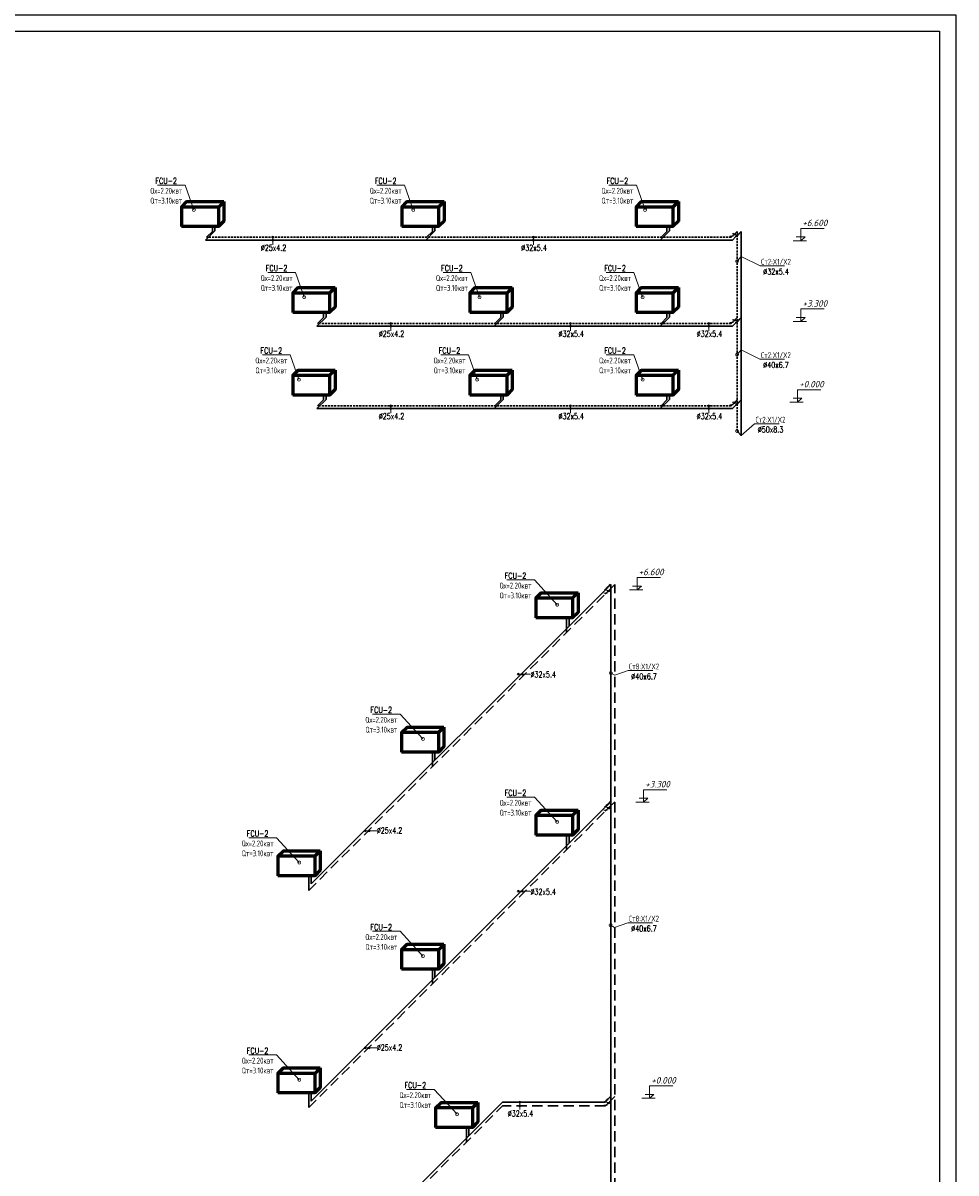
# Model space of a CAD drawing. Header units: inches. Extents: x 8001 to 766003, y -84601 to 563258.
# Tile 48 of 169: x 260747 to 289106, y 232368 to 267323. Entities that reach past the tile are written whole.
import ezdxf
from ezdxf import colors
from ezdxf.entities.mleader import LeaderData, LeaderLine
from ezdxf.enums import TextEntityAlignment as Align
from ezdxf.math import Vec2, Vec3

# ---------------------------------------------------------------- set-up
doc = ezdxf.new("R2010")
doc.units = ezdxf.units.IN
doc.header["$MEASUREMENT"] = 0
doc.linetypes.add('CONTINOUS', pattern=[0])
doc.linetypes.add('HIDDEN', pattern=[9.525, 6.35, -3.175])
for name, color, linetype, lineweight in [('Fancoil', 4, 'Continuous', 60), ('SGM-M-400-TEXT', 140, 'CONTINOUS', 20), ('SGM-M-500-11-HI-TEXT', 11, 'CONTINOUS', 20), ('SGM-M-500-9-HI-EQM', 150, 'CONTINOUS', 20), ('SGM-M-700-5-HVAC-WS-CWS-FCU', 32, 'CONTINOUS', 30), ('SGM-M-700-6-HVAC-WS-CWR-FCU', 141, 'HIDDEN', 30), ('ОВ', 250, 'Continuous', 25)]:
    doc.layers.add(name, color=color, linetype=linetype, lineweight=lineweight)
doc.styles.add('ISOPEUR', font='isocpeui.ttf')
doc.styles.add('SGM_MKN', font='romans.shx', dxfattribs={"width": 0.65, "height": 100})

# ---------------------------------------------------------------- blocks, each defined once
blk = doc.blocks.new('flaid 54512')
at = {"layer": 'ОВ', "color": 0, "lineweight": 60}
blk.add_lwpolyline([(1359433, -675694), (1359267, -675861), (1358146, -675861), (1358312, -675694)], close=True, dxfattribs=at)
for points in [[(1358146, -675861), (1358146, -676454)], [(1359267, -675861), (1359267, -676454)], [(1359433, -675694), (1359433, -676287)], [(1359433, -676287), (1359433, -676287), (1359267, -676454), (1358146, -676454)]]:
    blk.add_lwpolyline(points, dxfattribs=at)
blk = doc.blocks.new('_DotSmall')
at = {"color": 0, "linetype": 'ByBlock', "const_width": 0.5}
blk.add_lwpolyline([(-0.0625, 0, 1), (0.0625, 0, 1)], format="xyb", close=True, dxfattribs=at)
blk = doc.blocks.new('*U67')
at = {"color": 0, "linetype": 'ByBlock', "lineweight": 18}
for points in [[(863, 200), (1313, 200), (1088, 0), (1088, 633), (2267, 633)], [(700, 0), (1374, 0)]]:
    blk.add_lwpolyline(points, dxfattribs=at)
at = {"color": 0, "linetype": 'ByBlock', "lineweight": 5, "style": 'ISOPEUR'}
blk.add_attdef('LEVEL', text='', height=250, dxfattribs=at).set_placement((1678, 816), align=Align.MIDDLE_CENTER)

msp = doc.modelspace()

# ---------------------------------------------------------------- linework, layer by layer
for points in [[(189105.77, 267572.808), (289105.77, 267572.808), (289105.77, 198172.808), (189105.77, 198172.808)], [(191105.77, 267072.808), (288605.77, 267072.808), (288605.77, 198672.808), (191105.77, 198672.808)]]:
    msp.add_lwpolyline(points, close=True)
at = {"layer": 'SGM-M-500-11-HI-TEXT', "color": 5, "ltscale": 30}
for p, q in [((268343.328, 260582.368), (268343.328, 260809.647)), ((276259.138, 260582.368), (276259.138, 260809.647)), ((271928.394, 257964.879), (271928.394, 258192.159)), ((277391.155, 257964.944), (277391.155, 258192.223)), ((281592.707, 257964.944), (281592.707, 258192.223)), ((271928.411, 255459.947), (271928.411, 255687.226)), ((277391.171, 255460.011), (277391.171, 255687.29)), ((281592.724, 255459.058), (281592.724, 255686.337)), ((276153.166, 247533.119, 40), (275796.853, 247533.119, 40)), ((271502.252, 242771.408), (271145.939, 242771.408)), ((276153.166, 240931.289, 40), (275796.853, 240931.289, 40)), ((271502.252, 236169.578), (271145.939, 236169.578)), ((275848.748, 234297.026), (275848.748, 234524.305))]:
    msp.add_line(p, q, dxfattribs=at)
for centre in [(268343.328, 260809.647), (276259.138, 260809.647), (268343.328, 260724.797), (276259.138, 260724.797), (271928.394, 258192.159), (271928.394, 258107.308), (277391.155, 258192.223), (277391.155, 258107.372), (281592.707, 258192.223), (281592.707, 258107.372), (271928.411, 255687.226), (271928.411, 255602.375), (277391.171, 255687.29), (277391.171, 255602.439), (281592.724, 255686.337), (281592.724, 255601.486), (275796.853, 247533.119, 40), (275921.255, 247533.119, 40), (271145.939, 242771.408), (271270.34, 242771.408), (275796.853, 240931.289, 40), (275921.255, 240931.289, 40), (271145.939, 236169.578), (271270.34, 236169.578), (275848.748, 234524.305), (275848.748, 234406.461)]:
    msp.add_circle(centre, 30, dxfattribs=at)
at = {"layer": 'SGM-M-500-9-HI-EQM', "ltscale": 30}
for p, q in [((282229.594, 260839.375), (282333.594, 260839.375)), ((282269.594, 260839.375), (282341.192, 260878.973)), ((282412.79, 260918.571), (282308.79, 260918.571)), ((282340.103, 260929.885), (282317.476, 260907.257)), ((282333.594, 260839.375), (282341.192, 260878.973)), ((282338.836, 260866.694), (282397.351, 260883.534)), ((282341.192, 260878.973), (282412.79, 260918.571)), ((282341.192, 260878.973), (282348.79, 260918.571)), ((282399.707, 260895.813), (282341.192, 260878.973)), ((282393.996, 260839.375), (282537.191, 260918.571)), ((282457.996, 260839.375), (282393.996, 260839.375)), ((282397.351, 260883.534), (282399.707, 260895.813)), ((282398.529, 260889.673), (282418.034, 260895.286)), ((282416.149, 260885.463), (282419.919, 260905.109)), ((282473.191, 260918.571), (282457.996, 260839.375)), ((282537.191, 260918.571), (282473.191, 260918.571)), ((282229.594, 258221.862), (282333.594, 258221.862)), ((282269.594, 258221.862), (282341.192, 258261.46)), ((282412.79, 258301.058), (282308.79, 258301.058)), ((282340.103, 258312.372), (282317.476, 258289.745)), ((282333.594, 258221.862), (282341.192, 258261.46)), ((282338.836, 258249.182), (282397.351, 258266.021)), ((282341.192, 258261.46), (282412.79, 258301.058)), ((282341.192, 258261.46), (282348.79, 258301.058)), ((282399.707, 258278.3), (282341.192, 258261.46)), ((282393.996, 258221.862), (282537.191, 258301.058)), ((282457.996, 258221.862), (282393.996, 258221.862)), ((282397.351, 258266.021), (282399.707, 258278.3)), ((282398.529, 258272.16), (282418.034, 258277.774)), ((282416.149, 258267.951), (282419.919, 258287.597)), ((282473.191, 258301.058), (282457.996, 258221.862)), ((282537.191, 258301.058), (282473.191, 258301.058)), ((282229.594, 255716.93), (282333.594, 255716.93)), ((282269.594, 255716.93), (282341.192, 255756.528)), ((282412.79, 255796.126), (282308.79, 255796.126)), ((282340.103, 255807.439), (282317.476, 255784.812)), ((282333.594, 255716.93), (282341.192, 255756.528)), ((282338.836, 255744.249), (282397.351, 255761.088)), ((282341.192, 255756.528), (282412.79, 255796.126)), ((282341.192, 255756.528), (282348.79, 255796.126)), ((282399.707, 255773.367), (282341.192, 255756.528)), ((282393.996, 255716.93), (282537.191, 255796.126)), ((282457.996, 255716.93), (282393.996, 255716.93)), ((282397.351, 255761.088), (282399.707, 255773.367)), ((282398.529, 255767.228), (282418.034, 255772.841)), ((282416.149, 255763.018), (282419.919, 255782.664)), ((282473.191, 255796.126), (282457.996, 255716.93)), ((282537.191, 255796.126), (282473.191, 255796.126)), ((278402.244, 249997.262), (278506.244, 249997.262)), ((278420.286, 250106.613), (278563.482, 250185.809)), ((278484.286, 250106.613), (278420.286, 250106.613)), ((278442.244, 249997.262), (278513.842, 250036.86)), ((278585.44, 250076.458), (278481.44, 250076.458)), ((278499.482, 250185.809), (278484.286, 250106.613)), ((278512.754, 250087.772), (278490.126, 250065.144)), ((278563.482, 250185.809), (278499.482, 250185.809)), ((278506.244, 249997.262), (278513.842, 250036.86)), ((278511.486, 250024.581), (278570.001, 250041.421)), ((278513.842, 250036.86), (278585.44, 250076.458)), ((278513.842, 250036.86), (278521.44, 250076.458)), ((278572.357, 250053.7), (278513.842, 250036.86)), ((278570.001, 250041.421), (278572.357, 250053.7)), ((278571.179, 250047.56), (278590.684, 250053.173)), ((278402.244, 243395.432), (278506.244, 243395.432)), ((278420.286, 243504.784), (278563.482, 243583.98)), ((278484.286, 243504.784), (278420.286, 243504.784)), ((278442.244, 243395.432), (278513.842, 243435.03)), ((278585.44, 243474.628), (278481.44, 243474.628)), ((278499.482, 243583.98), (278484.286, 243504.784)), ((278512.754, 243485.942), (278490.126, 243463.314)), ((278563.482, 243583.98), (278499.482, 243583.98)), ((278506.244, 243395.432), (278513.842, 243435.03)), ((278511.486, 243422.751), (278570.001, 243439.591)), ((278513.842, 243435.03), (278585.44, 243474.628)), ((278513.842, 243435.03), (278521.44, 243474.628)), ((278572.357, 243451.87), (278513.842, 243435.03)), ((278570.001, 243439.591), (278572.357, 243451.87)), ((278571.179, 243445.73), (278590.684, 243451.343)), ((278420.286, 234543.284), (278563.482, 234622.48)), ((278499.482, 234622.48), (278484.286, 234543.284)), ((278563.482, 234622.48), (278499.482, 234622.48)), ((278402.244, 234433.932), (278506.244, 234433.932)), ((278484.286, 234543.284), (278420.286, 234543.284)), ((278442.244, 234433.932), (278513.842, 234473.53)), ((278585.44, 234513.128), (278481.44, 234513.128)), ((278512.754, 234524.442), (278490.126, 234501.814)), ((278506.244, 234433.932), (278513.842, 234473.53)), ((278511.486, 234461.251), (278570.001, 234478.091)), ((278513.842, 234473.53), (278585.44, 234513.128)), ((278513.842, 234473.53), (278521.44, 234513.128)), ((278572.357, 234490.37), (278513.842, 234473.53)), ((278570.001, 234478.091), (278572.357, 234490.37)), ((278571.179, 234484.23), (278590.684, 234489.843))]:
    msp.add_line(p, q, dxfattribs=at)
for centre in [(282465.594, 260878.973), (282465.594, 258261.46), (282465.594, 255756.528), (278491.884, 250146.211), (278491.884, 243544.382), (278491.884, 234582.882)]:
    msp.add_ellipse(centre, major_axis=(27.029, 11.196), ratio=0.414213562, start_param=1.570796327, end_param=7.853981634, dxfattribs=at)
at = {"layer": 'SGM-M-700-5-HVAC-WS-CWS-FCU', "ltscale": 500}
for p, q in [((266576.612, 261003.575), (266576.612, 261136.966)), ((273269.87, 261003.575), (273269.87, 261136.966)), ((280394.5, 261003.575), (280394.5, 261136.966)), ((266576.612, 261003.575), (266297.814, 260724.783)), ((273269.87, 261003.575), (272992.084, 260725.795)), ((280394.5, 261003.575), (280116.714, 260725.795)), ((282425.996, 260839.375), (282311.51, 260724.89)), ((282575.401, 260988.781), (282505.191, 260918.571)), ((282575.401, 254777.113), (282575.401, 260988.781)), ((282311.51, 260724.89), (266297.814, 260724.783)), ((269957.044, 258386.062), (269678.268, 258107.293)), ((269957.044, 258386.062), (269957.044, 258519.454)), ((275341.137, 258386.062), (275063.351, 258108.282)), ((275341.137, 258386.062), (275341.137, 258519.454)), ((280394.5, 258386.062), (280116.714, 258108.282)), ((280394.5, 258386.062), (280394.5, 258519.454)), ((282575.401, 258371.268), (282505.191, 258301.058)), ((282311.51, 258107.377), (269678.268, 258107.293)), ((282425.996, 258221.862), (282311.51, 258107.377)), ((269957.044, 255881.129), (269678.268, 255602.36)), ((269957.044, 255881.13), (269957.044, 256014.521)), ((275341.137, 255881.129), (275063.351, 255603.349)), ((275341.137, 255881.13), (275341.137, 256014.521)), ((280394.5, 255881.129), (280116.714, 255603.349)), ((280394.5, 255881.13), (280394.5, 256014.521)), ((282575.401, 255866.335), (282505.191, 255796.126)), ((282311.51, 255602.444), (269678.268, 255602.36)), ((282425.996, 255716.93), (282311.51, 255602.444)), ((269506.163, 241155.132), (278461.4, 250106.613)), ((278607.398, 250261.725), (278531.482, 250185.809)), ((278610.497, 228395.137), (278613.665, 250255.458)), ((277344.181, 248993.15), (277344.181, 249243.168)), ((273264.98, 244913.825), (273264.98, 245163.842)), ((278607.398, 243659.895), (278531.482, 243583.98)), ((269506.163, 234553.303), (278461.4, 243504.784)), ((277344.181, 242391.32), (277344.181, 242641.338)), ((269506.163, 241155.132), (269506.163, 241405.178)), ((273264.98, 238311.995), (273264.98, 238562.012)), ((269506.163, 234553.303), (269506.163, 234803.348)), ((278607.398, 234698.395), (278531.482, 234622.48)), ((266461.75, 225667.88, -40), (275322.028, 234524.441, -40)), ((278438.644, 234524.127), (275322.028, 234524.441, -40)), ((278457.8, 234543.284), (278438.644, 234524.127)), ((274299.768, 233505.897, -40), (274299.768, 233755.915, -40))]:
    msp.add_line(p, q, dxfattribs=at)
at = {"layer": 'SGM-M-700-6-HVAC-WS-CWR-FCU', "ltscale": 500}
for p, q in [((266502.467, 260989.43), (266502.467, 261136.966)), ((273195.725, 260989.43), (273195.725, 261136.966)), ((280320.355, 260989.43), (280320.355, 261136.966)), ((266502.467, 260989.429), (266322.668, 260809.634)), ((273195.725, 260989.429), (273016.032, 260809.74)), ((280320.355, 260989.429), (280140.662, 260809.74)), ((282301.594, 260839.375), (282271.959, 260809.74)), ((282450.999, 260988.781), (282380.79, 260918.571)), ((269882.899, 258371.916), (269703.122, 258192.144)), ((269882.899, 258371.917), (269882.899, 258519.453)), ((275266.992, 258371.916), (275087.299, 258192.228)), ((275266.992, 258371.917), (275266.992, 258519.453)), ((280320.355, 258371.916), (280140.662, 258192.228)), ((280320.355, 258371.917), (280320.355, 258519.453)), ((282450.999, 258371.268), (282380.79, 258301.058)), ((282301.594, 258221.862), (282271.959, 258192.228)), ((269882.899, 255866.983), (269703.122, 255687.211)), ((269882.899, 255866.985), (269882.899, 256014.52)), ((275266.992, 255866.983), (275087.299, 255687.295)), ((275266.992, 255866.985), (275266.992, 256014.52)), ((280320.355, 255866.983), (280140.662, 255687.295)), ((280320.355, 255866.985), (280320.355, 256014.52)), ((282450.999, 255866.335), (282380.79, 255796.126)), ((282301.594, 255716.93), (282271.959, 255687.295)), ((278472.992, 249997.262), (278445.538, 249969.808)), ((278731.8, 250255.458), (278552.8, 250076.458)), ((277270.036, 248794.603), (277270.036, 249243.167)), ((273190.835, 244715.278), (273190.835, 245163.841)), ((278731.8, 243653.628), (278552.8, 243474.628)), ((278472.992, 243395.432), (278445.538, 243367.978)), ((277270.036, 242192.774), (277270.036, 242641.337)), ((269432.018, 240956.586), (269432.018, 241405.177)), ((273190.835, 238113.448), (273190.835, 238562.011)), ((269432.018, 234354.756), (269432.018, 234803.347)), ((278731.8, 234692.128), (278552.8, 234513.128)), ((278472.992, 234433.932), (278445.538, 234406.478)), ((274225.623, 233307.351, -40), (274225.623, 233755.914, -40))]:
    msp.add_line(p, q, dxfattribs=at)
at = {"layer": 'SGM-M-700-6-HVAC-WS-CWR-FCU', "ltscale": 10}
for p, q in [((282271.959, 260809.74), (266322.668, 260809.634)), ((282450.999, 254919.733), (282450.999, 260988.781)), ((282271.959, 258192.228), (269703.122, 258192.144)), ((282271.959, 255687.295), (269703.122, 255687.211))]:
    msp.add_line(p, q, dxfattribs=at)
at = {"layer": 'SGM-M-700-6-HVAC-WS-CWR-FCU', "ltscale": 50}
for p, q in [((269432.018, 240956.586), (278445.538, 249969.808)), ((278731.8, 228083.628), (278731.8, 250255.458)), ((269432.018, 234354.756), (278445.538, 243367.978)), ((266387.605, 225469.333, -40), (275325.015, 234406.448, -40)), ((278445.538, 234406.478), (275325.015, 234406.448, -40))]:
    msp.add_line(p, q, dxfattribs=at)

# ---------------------------------------------------------------- block references
at = {"color": 0}
ref = msp.add_blockref('*U67', (283734.548, 260698.399), dxfattribs=dict(at, xscale=0.6000000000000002, yscale=0.6000000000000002, zscale=0.6000000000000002))
ref.add_attrib('LEVEL', '+6.600', dxfattribs={"color": 0, "linetype": 'ByBlock', "lineweight": 5, "height": 200, "style": 'ISOPEUR'}).set_placement((284813.757, 261246.385), align=Align.MIDDLE_CENTER)
ref = msp.add_blockref('*U67', (283734.548, 258251.13), dxfattribs=dict(at, xscale=0.6000000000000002, yscale=0.6000000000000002, zscale=0.6000000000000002))
ref.add_attrib('LEVEL', '+3.300', dxfattribs={"color": 0, "linetype": 'ByBlock', "lineweight": 5, "height": 200, "style": 'ISOPEUR'}).set_placement((284813.757, 258799.116), align=Align.MIDDLE_CENTER)
ref = msp.add_blockref('*U67', (283633.673, 255797.785), dxfattribs=dict(at, xscale=0.6000000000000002, yscale=0.6000000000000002, zscale=0.6000000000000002))
ref.add_attrib('LEVEL', '+0.000', dxfattribs={"color": 0, "linetype": 'ByBlock', "lineweight": 5, "height": 200, "style": 'ISOPEUR'}).set_placement((284712.883, 256345.771), align=Align.MIDDLE_CENTER)
ref = msp.add_blockref('*U67', (278759.268, 250089.128), dxfattribs=dict(at, xscale=0.6000000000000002, yscale=0.6000000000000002, zscale=0.6000000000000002))
ref.add_attrib('LEVEL', '+6.600', dxfattribs={"color": 0, "linetype": 'ByBlock', "lineweight": 5, "height": 200, "style": 'ISOPEUR'}).set_placement((279838.477, 250637.114), align=Align.MIDDLE_CENTER)
ref = msp.add_blockref('*U67', (278954.268, 243638.444), dxfattribs=dict(at, xscale=0.6000000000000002, yscale=0.6000000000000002, zscale=0.6000000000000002))
ref.add_attrib('LEVEL', '+3.300', dxfattribs={"color": 0, "linetype": 'ByBlock', "lineweight": 5, "height": 200, "style": 'ISOPEUR'}).set_placement((280033.477, 244186.43), align=Align.MIDDLE_CENTER)
ref = msp.add_blockref('*U67', (279136.893, 234638.409), dxfattribs=dict(at, xscale=0.6000000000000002, yscale=0.6000000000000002, zscale=0.6000000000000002))
ref.add_attrib('LEVEL', '+0.000', dxfattribs={"color": 0, "linetype": 'ByBlock', "lineweight": 5, "height": 200, "style": 'ISOPEUR'}).set_placement((280216.103, 235186.395), align=Align.MIDDLE_CENTER)
at = {"layer": 'Fancoil', "color": 0, "lineweight": 25}
for p in [(-1092580.903, 937590.621, -40), (-1085887.645, 937590.621, -40), (-1078763.016, 937590.621, -40), (-1089200.472, 934973.108, -40), (-1083816.379, 934973.108, -40), (-1078763.016, 934973.108, -40), (-1089200.472, 932468.176, -40), (-1083816.379, 932468.176, -40), (-1078763.016, 932468.176, -40), (-1081813.334, 925696.823, -40), (-1085892.536, 921617.497, -40), (-1081813.334, 919094.993, -40), (-1089651.352, 917858.832, -40), (-1085892.536, 915015.667, -40), (-1089651.352, 911257.002, -40), (-1084857.747, 910209.57, -80)]:
    msp.add_blockref('flaid 54512', p, dxfattribs=at)

# ---------------------------------------------------------------- texts
at = {"layer": 'SGM-M-500-11-HI-TEXT', "color": 5, "ltscale": 30, "style": 'SGM_MKN', "width": 0.65}
for s, p in [('%%C25x4.2', (267973.479, 260401.93)), ('%%C32x5.4', (275889.289, 260401.93)), ('%%C25x4.2', (271558.545, 257784.442)), ('%%C32x5.4', (277021.306, 257784.506)), ('%%C32x5.4', (281222.859, 257784.506)), ('%%C25x4.2', (271558.562, 255279.509)), ('%%C32x5.4', (277021.323, 255279.573)), ('%%C32x5.4', (281222.875, 255278.62)), ('%%C32x5.4', (276168.352, 247430.191, 40)), ('%%C25x4.2', (271497.922, 242690.945)), ('%%C32x5.4', (276168.352, 240828.361, 40)), ('%%C25x4.2', (271497.922, 236089.115)), ('%%C32x5.4', (275478.9, 234083.595))]:
    msp.add_text(s, height=180, dxfattribs=at).set_placement(p)

# ---------------------------------------------------------------- leaders
at = {"layer": 'SGM-M-400-TEXT', "color": 7, "ltscale": 30, "true_color": 0xffffff}
ml = msp.add_multileader_mtext('Standard', dxfattribs=at)
ml.set_content('\\A1;{\\C255;\\c16777215;FCU-2\\PQх=2.20квт\\PQт=3.10квт}', color=5, style='SGM_MKN')
ml.set_leader_properties(lineweight=18)
ml.set_arrow_properties(name='DOTSMALL')
ml.build(insert=Vec2(0, 0))
ml.multileader.update_dxf_attribs({"text_left_attachment_type": 6, "text_right_attachment_type": 6, "dogleg_length": 0, "arrow_head_size": 180})
ctx = ml.context
ctx.base_point, ctx.char_height, ctx.arrow_head_size, ctx.plane_origin = Vec3(264523.811, 262397.315), 180, 180, Vec3(370894.158, 405437.703)
ctx.left_attachment, ctx.right_attachment, ctx.text_align_type = 6, 6, 1
notes = []
notes.append((ctx, [(1, (1, 1, 0), (265675.526, 262397.315), (-1, 0), 0, [(0, [(265939.193, 261642.148)], 0, [])])]))
ctx.mtext.insert, ctx.mtext.width, ctx.mtext.defined_height, ctx.mtext.alignment, ctx.mtext.flow_direction = Vec3(265099.669, 262613.315), 830.20237, 239.92, 2, 5
ml = msp.add_multileader_mtext('Standard', dxfattribs=at)
ml.set_content('\\A1;{\\C255;\\c16777215;FCU-2\\PQх=2.20квт\\PQт=3.10квт}', color=5, style='SGM_MKN')
ml.set_leader_properties(lineweight=18)
ml.set_arrow_properties(name='DOTSMALL')
ml.build(insert=Vec2(0, 0))
ml.multileader.update_dxf_attribs({"text_left_attachment_type": 6, "text_right_attachment_type": 6, "dogleg_length": 0, "arrow_head_size": 180})
ctx = ml.context
ctx.base_point, ctx.char_height, ctx.arrow_head_size, ctx.plane_origin = Vec3(271194.238, 262397.315), 180, 180, Vec3(377564.585, 405437.703)
ctx.left_attachment, ctx.right_attachment, ctx.text_align_type = 6, 6, 1
notes.append((ctx, [(1, (1, 1, 0), (272345.953, 262397.315), (-1, 0), 0, [(0, [(272609.62, 261642.148)], 0, [])])]))
ctx.mtext.insert, ctx.mtext.width, ctx.mtext.defined_height, ctx.mtext.alignment, ctx.mtext.flow_direction = Vec3(271770.095, 262613.315), 830.20237, 239.92, 2, 5
ml = msp.add_multileader_mtext('Standard', dxfattribs=at)
ml.set_content('\\A1;{\\C255;\\c16777215;FCU-2\\PQх=2.20квт\\PQт=3.10квт}', color=5, style='SGM_MKN')
ml.set_leader_properties(lineweight=18)
ml.set_arrow_properties(name='DOTSMALL')
ml.build(insert=Vec2(0, 0))
ml.multileader.update_dxf_attribs({"text_left_attachment_type": 6, "text_right_attachment_type": 6, "dogleg_length": 0, "arrow_head_size": 180})
ctx = ml.context
ctx.base_point, ctx.char_height, ctx.arrow_head_size, ctx.plane_origin = Vec3(278239.001, 262397.315), 180, 180, Vec3(384609.348, 405437.703)
ctx.left_attachment, ctx.right_attachment, ctx.text_align_type = 6, 6, 1
notes.append((ctx, [(1, (1, 1, 0), (279390.715, 262397.315), (-1, 0), 0, [(0, [(279654.383, 261642.148)], 0, [])])]))
ctx.mtext.insert, ctx.mtext.width, ctx.mtext.defined_height, ctx.mtext.alignment, ctx.mtext.flow_direction = Vec3(278814.858, 262613.315), 830.20237, 239.92, 2, 5
at = {"layer": 'SGM-M-400-TEXT', "color": 5, "ltscale": 30}
ml = msp.add_multileader_mtext('Standard', dxfattribs=at)
ml.set_content('\\A1;Ст2:X1/X2\\PØ32x5.4', color=5, style='SGM_MKN')
ml.set_leader_properties(lineweight=18)
ml.set_arrow_properties(name='DOTSMALL')
ml.build(insert=Vec2(0, 0))
ml.multileader.update_dxf_attribs({"text_left_attachment_type": 6, "text_right_attachment_type": 6, "dogleg_length": 0, "arrow_head_size": 180})
ctx = ml.context
ctx.base_point, ctx.char_height, ctx.arrow_head_size, ctx.plane_origin = Vec3(283148.81, 259939.563, 40), 180, 180, Vec3(178557.768, 393967.07, 40)
ctx.left_attachment, ctx.right_attachment, ctx.text_align_type = 6, 6, 1
notes.append((ctx, [(0, (1, 1, 0), (283148.81, 259939.563, 40), (1, 0), 0, [(2, [(282453.805, 260081.602, 40), (282578.207, 260221.289, 40)], 0, [])])]))
ctx.mtext.insert, ctx.mtext.width, ctx.mtext.alignment, ctx.mtext.flow_direction = Vec3(283635.524, 260155.563, 40), 1161.58989, 2, 5
at = {"layer": 'SGM-M-400-TEXT', "color": 7, "ltscale": 30, "true_color": 0xffffff}
ml = msp.add_multileader_mtext('Standard', dxfattribs=at)
ml.set_content('\\A1;{\\C255;\\c16777215;FCU-2\\PQх=2.20квт\\PQт=3.10квт}', color=5, style='SGM_MKN')
ml.set_leader_properties(lineweight=18)
ml.set_arrow_properties(name='DOTSMALL')
ml.build(insert=Vec2(0, 0))
ml.multileader.update_dxf_attribs({"text_left_attachment_type": 6, "text_right_attachment_type": 6, "dogleg_length": 0, "arrow_head_size": 180})
ctx = ml.context
ctx.base_point, ctx.char_height, ctx.arrow_head_size, ctx.plane_origin = Vec3(267879.889, 259743.638, 40), 180, 180, Vec3(374250.235, 402784.026, 40)
ctx.left_attachment, ctx.right_attachment, ctx.text_align_type = 6, 6, 1
notes.append((ctx, [(1, (1, 1, 0), (269031.603, 259743.638, 40), (-1, 0), 0, [(0, [(269295.27, 258988.471, 40)], 0, [])])]))
ctx.mtext.insert, ctx.mtext.width, ctx.mtext.defined_height, ctx.mtext.alignment, ctx.mtext.flow_direction = Vec3(268455.746, 259959.638, 40), 830.20237, 239.92, 2, 5
ml = msp.add_multileader_mtext('Standard', dxfattribs=at)
ml.set_content('\\A1;{\\C255;\\c16777215;FCU-2\\PQх=2.20квт\\PQт=3.10квт}', color=5, style='SGM_MKN')
ml.set_leader_properties(lineweight=18)
ml.set_arrow_properties(name='DOTSMALL')
ml.build(insert=Vec2(0, 0))
ml.multileader.update_dxf_attribs({"text_left_attachment_type": 6, "text_right_attachment_type": 6, "dogleg_length": 0, "arrow_head_size": 180})
ctx = ml.context
ctx.base_point, ctx.char_height, ctx.arrow_head_size, ctx.plane_origin = Vec3(273208.912, 259743.638, 40), 180, 180, Vec3(379579.259, 402784.026, 40)
ctx.left_attachment, ctx.right_attachment, ctx.text_align_type = 6, 6, 1
notes.append((ctx, [(1, (1, 1, 0), (274360.626, 259743.638, 40), (-1, 0), 0, [(0, [(274624.294, 258988.471, 40)], 0, [])])]))
ctx.mtext.insert, ctx.mtext.width, ctx.mtext.defined_height, ctx.mtext.alignment, ctx.mtext.flow_direction = Vec3(273784.769, 259959.638, 40), 830.20237, 239.92, 2, 5
ml = msp.add_multileader_mtext('Standard', dxfattribs=at)
ml.set_content('\\A1;{\\C255;\\c16777215;FCU-2\\PQх=2.20квт\\PQт=3.10квт}', color=5, style='SGM_MKN')
ml.set_leader_properties(lineweight=18)
ml.set_arrow_properties(name='DOTSMALL')
ml.build(insert=Vec2(0, 0))
ml.multileader.update_dxf_attribs({"text_left_attachment_type": 6, "text_right_attachment_type": 6, "dogleg_length": 0, "arrow_head_size": 180})
ctx = ml.context
ctx.base_point, ctx.char_height, ctx.arrow_head_size, ctx.plane_origin = Vec3(278166.344, 259743.638, 40), 180, 180, Vec3(384536.691, 402784.026, 40)
ctx.left_attachment, ctx.right_attachment, ctx.text_align_type = 6, 6, 1
notes.append((ctx, [(1, (1, 1, 0), (279318.059, 259743.638, 40), (-1, 0), 0, [(0, [(279581.726, 258988.471, 40)], 0, [])])]))
ctx.mtext.insert, ctx.mtext.width, ctx.mtext.defined_height, ctx.mtext.alignment, ctx.mtext.flow_direction = Vec3(278742.202, 259959.638, 40), 830.20237, 239.92, 2, 5
ml = msp.add_multileader_mtext('Standard', dxfattribs=at)
ml.set_content('\\A1;{\\C255;\\c16777215;FCU-2\\PQх=2.20квт\\PQт=3.10квт}', color=5, style='SGM_MKN')
ml.set_leader_properties(lineweight=18)
ml.set_arrow_properties(name='DOTSMALL')
ml.build(insert=Vec2(0, 0))
ml.multileader.update_dxf_attribs({"text_left_attachment_type": 6, "text_right_attachment_type": 6, "dogleg_length": 0, "arrow_head_size": 180})
ctx = ml.context
ctx.base_point, ctx.char_height, ctx.arrow_head_size, ctx.plane_origin = Vec3(267718.747, 257238.705, 40), 180, 180, Vec3(374089.094, 400279.093, 40)
ctx.left_attachment, ctx.right_attachment, ctx.text_align_type = 6, 6, 1
notes.append((ctx, [(1, (1, 1, 0), (268870.461, 257238.705, 40), (-1, 0), 0, [(0, [(269134.129, 256483.538, 40)], 0, [])])]))
ctx.mtext.insert, ctx.mtext.width, ctx.mtext.defined_height, ctx.mtext.alignment, ctx.mtext.flow_direction = Vec3(268294.604, 257454.705, 40), 830.20237, 239.92, 2, 5
ml = msp.add_multileader_mtext('Standard', dxfattribs=at)
ml.set_content('\\A1;{\\C255;\\c16777215;FCU-2\\PQх=2.20квт\\PQт=3.10квт}', color=5, style='SGM_MKN')
ml.set_leader_properties(lineweight=18)
ml.set_arrow_properties(name='DOTSMALL')
ml.build(insert=Vec2(0, 0))
ml.multileader.update_dxf_attribs({"text_left_attachment_type": 6, "text_right_attachment_type": 6, "dogleg_length": 0, "arrow_head_size": 180})
ctx = ml.context
ctx.base_point, ctx.char_height, ctx.arrow_head_size, ctx.plane_origin = Vec3(273135.772, 257238.705, 40), 180, 180, Vec3(379506.118, 400279.093, 40)
ctx.left_attachment, ctx.right_attachment, ctx.text_align_type = 6, 6, 1
notes.append((ctx, [(1, (1, 1, 0), (274287.486, 257238.705, 40), (-1, 0), 0, [(0, [(274551.153, 256483.538, 40)], 0, [])])]))
ctx.mtext.insert, ctx.mtext.width, ctx.mtext.defined_height, ctx.mtext.alignment, ctx.mtext.flow_direction = Vec3(273711.629, 257454.705, 40), 830.20237, 239.92, 2, 5
ml = msp.add_multileader_mtext('Standard', dxfattribs=at)
ml.set_content('\\A1;{\\C255;\\c16777215;FCU-2\\PQх=2.20квт\\PQт=3.10квт}', color=5, style='SGM_MKN')
ml.set_leader_properties(lineweight=18)
ml.set_arrow_properties(name='DOTSMALL')
ml.build(insert=Vec2(0, 0))
ml.multileader.update_dxf_attribs({"text_left_attachment_type": 6, "text_right_attachment_type": 6, "dogleg_length": 0, "arrow_head_size": 180})
ctx = ml.context
ctx.base_point, ctx.char_height, ctx.arrow_head_size, ctx.plane_origin = Vec3(278166.373, 257238.705, 40), 180, 180, Vec3(384536.72, 400279.093, 40)
ctx.left_attachment, ctx.right_attachment, ctx.text_align_type = 6, 6, 1
notes.append((ctx, [(1, (1, 1, 0), (279318.088, 257238.705, 40), (-1, 0), 0, [(0, [(279581.755, 256483.538, 40)], 0, [])])]))
ctx.mtext.insert, ctx.mtext.width, ctx.mtext.defined_height, ctx.mtext.alignment, ctx.mtext.flow_direction = Vec3(278742.231, 257454.705, 40), 830.20237, 239.92, 2, 5
at = {"layer": 'SGM-M-400-TEXT', "color": 5, "ltscale": 30}
ml = msp.add_multileader_mtext('Standard', dxfattribs=at)
ml.set_content('\\A1;Ст2:X1/X2\\PØ40x6.7', color=5, style='SGM_MKN')
ml.set_leader_properties(lineweight=18)
ml.set_arrow_properties(name='DOTSMALL')
ml.build(insert=Vec2(0, 0))
ml.multileader.update_dxf_attribs({"text_left_attachment_type": 6, "text_right_attachment_type": 6, "dogleg_length": 0, "arrow_head_size": 180})
ctx = ml.context
ctx.base_point, ctx.char_height, ctx.arrow_head_size, ctx.plane_origin = Vec3(283146.004, 257102.139), 180, 180, Vec3(178554.962, 391129.646)
ctx.left_attachment, ctx.right_attachment, ctx.text_align_type = 6, 6, 1
notes.append((ctx, [(0, (1, 1, 0), (283146.004, 257102.139), (1, 0), 0, [(2, [(282450.999, 257244.178), (282575.401, 257383.864)], 0, [])])]))
ctx.mtext.insert, ctx.mtext.width, ctx.mtext.alignment, ctx.mtext.flow_direction = Vec3(283632.718, 257318.139), 1161.58989, 2, 5
ml = msp.add_multileader_mtext('Standard', dxfattribs=at)
ml.set_content('\\A1;Ст2:X1/X2\\PØ50x8.3', color=5, style='SGM_MKN')
ml.set_leader_properties(lineweight=18)
ml.set_arrow_properties(name='DOTSMALL')
ml.build(insert=Vec2(0, 0))
ml.multileader.update_dxf_attribs({"text_left_attachment_type": 6, "text_right_attachment_type": 6, "dogleg_length": 0, "arrow_head_size": 180})
ctx = ml.context
ctx.base_point, ctx.char_height, ctx.arrow_head_size, ctx.plane_origin = Vec3(282981.275, 255138.186), 180, 180, Vec3(175188.972, 389504.348)
ctx.left_attachment, ctx.right_attachment, ctx.text_align_type = 6, 6, 1
notes.append((ctx, [(0, (1, 1, 0), (282981.275, 255138.186), (1, 0), 0, [(2, [(282450.999, 254919.733), (282575.401, 254786.948)], 0, [])])]))
ctx.mtext.insert, ctx.mtext.width, ctx.mtext.alignment, ctx.mtext.flow_direction = Vec3(283467.989, 255354.186), 1466.7327, 2, 5
at = {"layer": 'SGM-M-400-TEXT', "color": 7, "ltscale": 30, "true_color": 0xffffff}
ml = msp.add_multileader_mtext('Standard', dxfattribs=at)
ml.set_content('\\A1;{\\C255;\\c16777215;FCU-2\\PQх=2.20квт\\PQт=3.10квт}', color=5, style='SGM_MKN')
ml.set_leader_properties(lineweight=18)
ml.set_arrow_properties(name='DOTSMALL')
ml.build(insert=Vec2(0, 0))
ml.multileader.update_dxf_attribs({"text_left_attachment_type": 6, "text_right_attachment_type": 6, "dogleg_length": 0, "arrow_head_size": 180})
ctx = ml.context
ctx.base_point, ctx.char_height, ctx.arrow_head_size, ctx.plane_origin = Vec3(275141.004, 250397.4), 180, 180, Vec3(381938.842, 393437.789)
ctx.left_attachment, ctx.right_attachment, ctx.text_align_type = 6, 6, 1
notes.append((ctx, [(1, (1, 1, 0), (276292.718, 250397.4), (-1, 0), 0, [(0, [(276983.877, 249642.234)], 0, [])])]))
ctx.mtext.insert, ctx.mtext.width, ctx.mtext.defined_height, ctx.mtext.alignment, ctx.mtext.flow_direction = Vec3(275716.861, 250613.4), 830.20237, 239.92, 2, 5
at = {"layer": 'SGM-M-400-TEXT', "color": 5, "ltscale": 30}
ml = msp.add_multileader_mtext('Standard', dxfattribs=at)
ml.set_content('\\A1;Ст8:X1/X2\\PØ40x6.7', color=5, style='SGM_MKN')
ml.set_leader_properties(lineweight=18)
ml.set_arrow_properties(name='DOTSMALL')
ml.build(insert=Vec2(0, 0))
ml.multileader.update_dxf_attribs({"text_left_attachment_type": 6, "text_right_attachment_type": 6, "dogleg_length": 0, "arrow_head_size": 180})
ctx = ml.context
ctx.base_point, ctx.char_height, ctx.arrow_head_size, ctx.plane_origin = Vec3(279138.196, 247637.004), 180, 180, Vec3(171637.357, 382003.166)
ctx.left_attachment, ctx.right_attachment, ctx.text_align_type = 6, 6, 1
notes.append((ctx, [(0, (1, 1, 0), (279138.196, 247637.004), (1, 0), 0, [(3, [(278613.081, 247563.542), (278731.8, 247495.628)], 0, [])])]))
ctx.mtext.insert, ctx.mtext.width, ctx.mtext.defined_height, ctx.mtext.alignment, ctx.mtext.flow_direction = Vec3(279624.911, 247853.004), 2049.65912, 514.286, 2, 5
at = {"layer": 'SGM-M-400-TEXT', "color": 7, "ltscale": 30, "true_color": 0xffffff}
ml = msp.add_multileader_mtext('Standard', dxfattribs=at)
ml.set_content('\\A1;{\\C255;\\c16777215;FCU-2\\PQх=2.20квт\\PQт=3.10квт}', color=5, style='SGM_MKN')
ml.set_leader_properties(lineweight=18)
ml.set_arrow_properties(name='DOTSMALL')
ml.build(insert=Vec2(0, 0))
ml.multileader.update_dxf_attribs({"text_left_attachment_type": 6, "text_right_attachment_type": 6, "dogleg_length": 0, "arrow_head_size": 180})
ctx = ml.context
ctx.base_point, ctx.char_height, ctx.arrow_head_size, ctx.plane_origin = Vec3(271061.802, 246318.074, 40), 180, 180, Vec3(377859.64, 389358.463, 40)
ctx.left_attachment, ctx.right_attachment, ctx.text_align_type = 6, 6, 1
notes.append((ctx, [(1, (1, 1, 0), (272213.516, 246318.074, 40), (-1, 0), 0, [(0, [(272904.675, 245562.908, 40)], 0, [])])]))
ctx.mtext.insert, ctx.mtext.width, ctx.mtext.defined_height, ctx.mtext.alignment, ctx.mtext.flow_direction = Vec3(271637.659, 246534.074, 40), 830.20237, 239.92, 2, 5
ml = msp.add_multileader_mtext('Standard', dxfattribs=at)
ml.set_content('\\A1;{\\C255;\\c16777215;FCU-2\\PQх=2.20квт\\PQт=3.10квт}', color=5, style='SGM_MKN')
ml.set_leader_properties(lineweight=18)
ml.set_arrow_properties(name='DOTSMALL')
ml.build(insert=Vec2(0, 0))
ml.multileader.update_dxf_attribs({"text_left_attachment_type": 6, "text_right_attachment_type": 6, "dogleg_length": 0, "arrow_head_size": 180})
ctx = ml.context
ctx.base_point, ctx.char_height, ctx.arrow_head_size, ctx.plane_origin = Vec3(275141.004, 243795.57), 180, 180, Vec3(381938.842, 386835.959)
ctx.left_attachment, ctx.right_attachment, ctx.text_align_type = 6, 6, 1
notes.append((ctx, [(1, (1, 1, 0), (276292.718, 243795.57), (-1, 0), 0, [(0, [(276983.877, 243040.404)], 0, [])])]))
ctx.mtext.insert, ctx.mtext.width, ctx.mtext.defined_height, ctx.mtext.alignment, ctx.mtext.flow_direction = Vec3(275716.861, 244011.57), 830.20237, 239.92, 2, 5
ml = msp.add_multileader_mtext('Standard', dxfattribs=at)
ml.set_content('\\A1;{\\C255;\\c16777215;FCU-2\\PQх=2.20квт\\PQт=3.10квт}', color=5, style='SGM_MKN')
ml.set_leader_properties(lineweight=18)
ml.set_arrow_properties(name='DOTSMALL')
ml.build(insert=Vec2(0, 0))
ml.multileader.update_dxf_attribs({"text_left_attachment_type": 6, "text_right_attachment_type": 6, "dogleg_length": 0, "arrow_head_size": 180})
ctx = ml.context
ctx.base_point, ctx.char_height, ctx.arrow_head_size, ctx.plane_origin = Vec3(267302.986, 242559.41), 180, 180, Vec3(374100.824, 385599.798)
ctx.left_attachment, ctx.right_attachment, ctx.text_align_type = 6, 6, 1
notes.append((ctx, [(1, (1, 1, 0), (268454.7, 242559.41), (-1, 0), 0, [(0, [(269145.859, 241804.243)], 0, [])])]))
ctx.mtext.insert, ctx.mtext.width, ctx.mtext.defined_height, ctx.mtext.alignment, ctx.mtext.flow_direction = Vec3(267878.843, 242775.41), 830.20237, 239.92, 2, 5
at = {"layer": 'SGM-M-400-TEXT', "color": 5, "ltscale": 30}
ml = msp.add_multileader_mtext('Standard', dxfattribs=at)
ml.set_content('\\A1;Ст8:X1/X2\\PØ40x6.7', color=5, style='SGM_MKN')
ml.set_leader_properties(lineweight=18)
ml.set_arrow_properties(name='DOTSMALL')
ml.build(insert=Vec2(0, 0))
ml.multileader.update_dxf_attribs({"text_left_attachment_type": 6, "text_right_attachment_type": 6, "dogleg_length": 0, "arrow_head_size": 180})
ctx = ml.context
ctx.base_point, ctx.char_height, ctx.arrow_head_size, ctx.plane_origin = Vec3(279133.434, 239974), 180, 180, Vec3(171632.595, 374340.162)
ctx.left_attachment, ctx.right_attachment, ctx.text_align_type = 6, 6, 1
notes.append((ctx, [(0, (1, 1, 0), (279133.434, 239974), (1, 0), 0, [(3, [(278608.319, 239900.538), (278727.038, 239832.624)], 0, [])])]))
ctx.mtext.insert, ctx.mtext.width, ctx.mtext.defined_height, ctx.mtext.alignment, ctx.mtext.flow_direction = Vec3(279620.148, 240190), 2049.65912, 514.286, 2, 5
at = {"layer": 'SGM-M-400-TEXT', "color": 7, "ltscale": 30, "true_color": 0xffffff}
ml = msp.add_multileader_mtext('Standard', dxfattribs=at)
ml.set_content('\\A1;{\\C255;\\c16777215;FCU-2\\PQх=2.20квт\\PQт=3.10квт}', color=5, style='SGM_MKN')
ml.set_leader_properties(lineweight=18)
ml.set_arrow_properties(name='DOTSMALL')
ml.build(insert=Vec2(0, 0))
ml.multileader.update_dxf_attribs({"text_left_attachment_type": 6, "text_right_attachment_type": 6, "dogleg_length": 0, "arrow_head_size": 180})
ctx = ml.context
ctx.base_point, ctx.char_height, ctx.arrow_head_size, ctx.plane_origin = Vec3(271061.802, 239716.245, 40), 180, 180, Vec3(377859.64, 382756.633, 40)
ctx.left_attachment, ctx.right_attachment, ctx.text_align_type = 6, 6, 1
notes.append((ctx, [(1, (1, 1, 0), (272213.516, 239716.245, 40), (-1, 0), 0, [(0, [(272904.675, 238961.078, 40)], 0, [])])]))
ctx.mtext.insert, ctx.mtext.width, ctx.mtext.defined_height, ctx.mtext.alignment, ctx.mtext.flow_direction = Vec3(271637.659, 239932.245, 40), 830.20237, 239.92, 2, 5
ml = msp.add_multileader_mtext('Standard', dxfattribs=at)
ml.set_content('\\A1;{\\C255;\\c16777215;FCU-2\\PQх=2.20квт\\PQт=3.10квт}', color=5, style='SGM_MKN')
ml.set_leader_properties(lineweight=18)
ml.set_arrow_properties(name='DOTSMALL')
ml.build(insert=Vec2(0, 0))
ml.multileader.update_dxf_attribs({"text_left_attachment_type": 6, "text_right_attachment_type": 6, "dogleg_length": 0, "arrow_head_size": 180})
ctx = ml.context
ctx.base_point, ctx.char_height, ctx.arrow_head_size, ctx.plane_origin = Vec3(267302.986, 235957.58), 180, 180, Vec3(374100.824, 378997.968)
ctx.left_attachment, ctx.right_attachment, ctx.text_align_type = 6, 6, 1
notes.append((ctx, [(1, (1, 1, 0), (268454.7, 235957.58), (-1, 0), 0, [(0, [(269145.859, 235202.413)], 0, [])])]))
ctx.mtext.insert, ctx.mtext.width, ctx.mtext.defined_height, ctx.mtext.alignment, ctx.mtext.flow_direction = Vec3(267878.843, 236173.58), 830.20237, 239.92, 2, 5
ml = msp.add_multileader_mtext('Standard', dxfattribs=at)
ml.set_content('\\A1;{\\C255;\\c16777215;FCU-2\\PQх=2.20квт\\PQт=3.10квт}', color=5, style='SGM_MKN')
ml.set_leader_properties(lineweight=18)
ml.set_arrow_properties(name='DOTSMALL')
ml.build(insert=Vec2(0, 0))
ml.multileader.update_dxf_attribs({"text_left_attachment_type": 6, "text_right_attachment_type": 6, "dogleg_length": 0, "arrow_head_size": 180})
ctx = ml.context
ctx.base_point, ctx.char_height, ctx.arrow_head_size, ctx.plane_origin = Vec3(272096.591, 234910.147, -40), 180, 180, Vec3(378894.429, 377950.536, -40)
ctx.left_attachment, ctx.right_attachment, ctx.text_align_type = 6, 6, 1
notes.append((ctx, [(1, (1, 1, 0), (273248.305, 234910.147, -40), (-1, 0), 0, [(0, [(273939.464, 234154.981, -40)], 0, [])])]))
ctx.mtext.insert, ctx.mtext.width, ctx.mtext.defined_height, ctx.mtext.alignment, ctx.mtext.flow_direction = Vec3(272672.448, 235126.147, -40), 830.20237, 239.92, 2, 5
for ctx, leaders in notes:
    for number, flags, end, landing, length, lines in leaders:
        leader = LeaderData()
        leader.index, (leader.has_last_leader_line, leader.has_dogleg_vector, leader.attachment_direction) = number, flags
        leader.last_leader_point, leader.dogleg_vector, leader.dogleg_length = Vec3(end), Vec3(landing), length
        for number, points, colour, breaks in lines:
            line = LeaderLine()
            line.index, line.vertices, line.color, line.breaks = number, Vec3.list(points), colors.encode_raw_color(colour), breaks
            leader.lines.append(line)
        ctx.leaders.append(leader)

doc.saveas('drawing.dxf')
